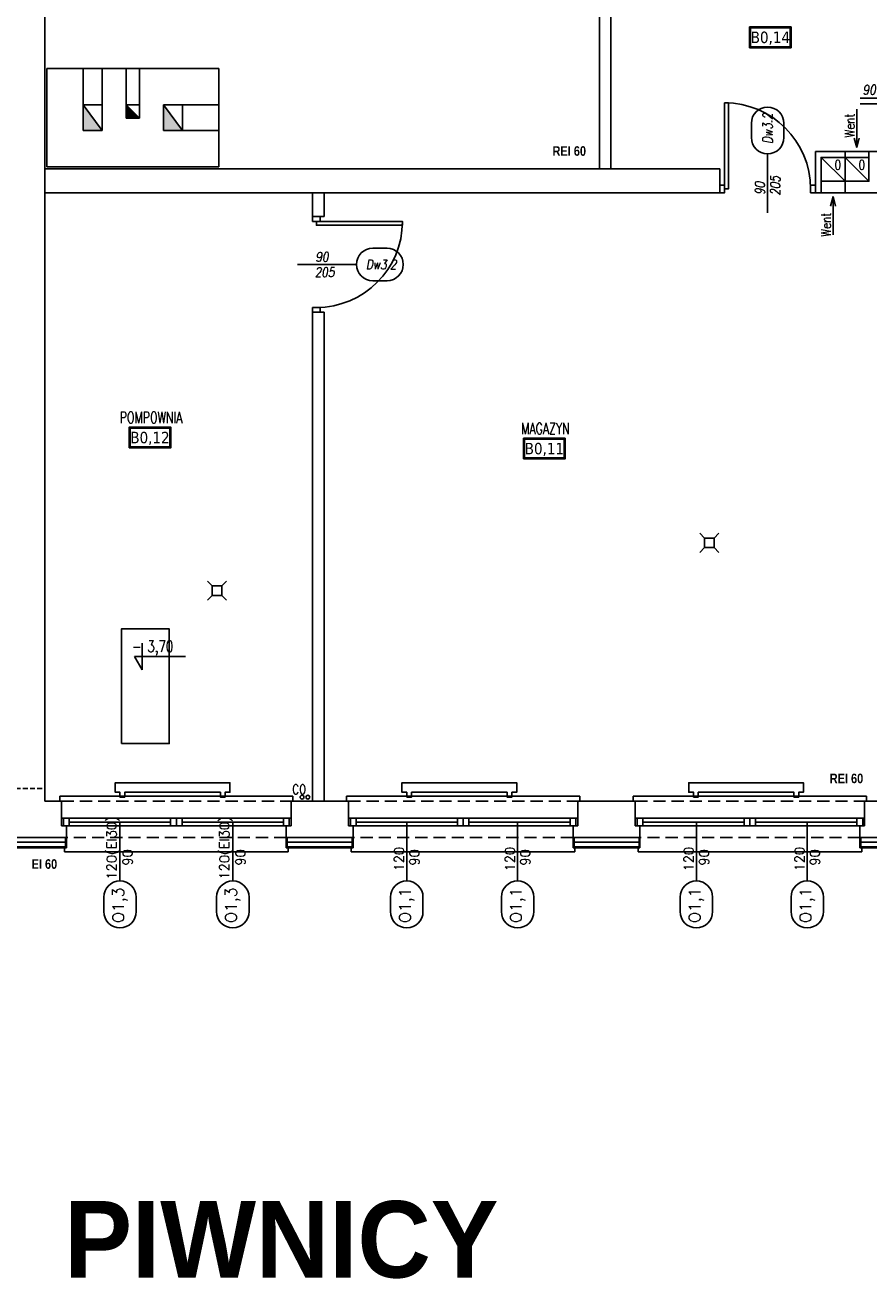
# Model space of a CAD drawing. Header units: millimetres. Extents: x 28600 to 181045, y -399112 to -163690.
# Tile 6 of 256: x 45385 to 46268, y -196083 to -194772. Entities that reach past the tile are written whole.
import ezdxf
from ezdxf.enums import TextEntityAlignment as Align

# ---------------------------------------------------------------- set-up
doc = ezdxf.new("R2010")
doc.units = ezdxf.units.MM
doc.linetypes.add('CARKOVANA', pattern=[7.5, 5, -2.5])
doc.linetypes.add('HIDDEN', pattern=[9.525, 6.35, -3.175])
doc.layers.get('0').update_dxf_attribs({"color": 8})
for name, color, linetype in [('! WYPOSAŻENIE', 8, 'Continuous'), ('!! 0_ Istn-okna', 8, 'Continuous'), ('!! 0_ Istn-sciany', 8, 'Continuous'), ('!! 0_ Istn-widok', 8, 'Continuous'), ('!! 0_ Opis', 8, 'Continuous'), ('!! 0_Istn-armatura', 8, 'Continuous'), ('!! 0_Istn-cienka', 8, 'Continuous'), ('!! 0_Istn-drzwi', 8, 'Continuous'), ('!! 0_Istn-went', 8, 'Continuous'), ('!! 0_Opis_okna', 8, 'Continuous'), ('!! 0_Opis_pom', 8, 'Continuous'), ('!! 1_ tynk zewn  - nowy', 8, 'Continuous'), ('!! 1_Wyburzenia', 8, 'CARKOVANA'), ('!! 2_ remont Ocieplenie', 8, 'ZIGZAG'), ('!! 2_drzwi opis', 8, 'Continuous')]:
    doc.layers.add(name, color=color, linetype=linetype)
doc.layers.add('!! 0_Istn-grzejniki', color=8, linetype='Continuous', plot=False)
doc.layers.add('ND', color=8, linetype='Continuous', plot=False)
doc.styles.add('50', font='ROMANS.shx', dxfattribs={"width": 0.8, "height": 10})
doc.styles.add('ARCHETYP', font='romans.shx', dxfattribs={"height": 15})
doc.styles.add('ARIAL', font='tahoma.ttf')
doc.styles.add('SIMPLEX', font='simplex.shx', dxfattribs={"width": 0.77})
doc.styles.add('STYLE10', font='arialbd.ttf')
doc.styles.add('STYLE7', font='ARIALNB.TTF')
doc.styles.add('TXT', font='simplex.shx')
doc.linetypes.add('ZIGZAG', pattern='A,0.00254,-5.08,[131,ltypeshp.shx,S=5.08,R=0,X=-5.08,Y=0],-10.16,[131,ltypeshp.shx,S=5.08,R=180,X=5.08,Y=0],-5.08', length=20.32254)

# ---------------------------------------------------------------- blocks, each defined once
blk = doc.blocks.new('A$C19D82A3D')
for points in [[(-5, 10), (-10, 15)], [(5, 10), (10, 15)], [(-5, 0), (-10, -5)], [(5, 0), (10, -5)]]:
    blk.add_lwpolyline(points)
blk.add_lwpolyline([(-5, 10), (5, 10), (5, 0), (-5, 0)], close=True)
blk = doc.blocks.new('1_ok-opis')
blk.add_line((0, 111.6), (0, 50))
for points in [[(-17, 128.6), (-17, 143.6)], [(17, 128.6), (17, 143.6)]]:
    blk.add_lwpolyline(points)
for centre, start, end in [((0, 143.6), 0, 180), ((0, 128.6), 180, 0)]:
    blk.add_arc(centre, 17, start, end)
at = {"style": 'ARCHETYP'}
for tag, height, rotation, p in [('NR', 12, 90, (0, 136.9)), ('NR', 12, 270, (0, 136.9)), ('SZEROKOŚĆ', 10, 90, (-8, 78.3)), ('WYSOKOŚĆ', 10, 270, (-8, 78.3)), ('WYSOKOŚĆ', 10, 90, (8, 78.3)), ('SZEROKOŚĆ', 10, 270, (8, 78.3))]:
    blk.add_attdef(tag, text='', height=height, rotation=rotation, dxfattribs=at).set_placement(p, align=Align.MIDDLE)

msp = doc.modelspace()

# ---------------------------------------------------------------- hatches: boundary and pattern name
at = {"layer": '!! 0_Istn-went'}
for points in [[(45445.71142, -194855.12813), (45445.71142, -194882.12813), (45465.71142, -194882.12813)], [(45504.71142, -194869.12813), (45490.71142, -194855.12813), (45490.71142, -194869.12813)], [(45529.71142, -194882.12813), (45549.71142, -194882.12813), (45529.71142, -194855.12813)]]:
    msp.add_hatch(color=256, dxfattribs=at).paths.add_polyline_path(points)

# ---------------------------------------------------------------- linework, layer by layer
at = {"layer": '!! 0_ Istn-okna'}
for points in [[(45423.21802, -195601.12813), (45663.21802, -195601.12813)], [(45423.21802, -195609.12813), (45663.21802, -195609.12813)], [(45431.21802, -195605.12813), (45537.21802, -195605.12813)], [(45549.21802, -195605.12813), (45655.21802, -195605.12813)], [(45723.21802, -195601.12813), (45963.21802, -195601.12813)], [(45723.21802, -195609.12813), (45963.21802, -195609.12813)], [(45731.21802, -195605.12813), (45837.21802, -195605.12813)], [(45849.21802, -195605.12813), (45955.21802, -195605.12813)], [(46023.21802, -195601.12813), (46263.21802, -195601.12813)], [(46023.21802, -195609.12813), (46263.21802, -195609.12813)], [(46031.21802, -195605.12813), (46137.21802, -195605.12813)], [(46149.21802, -195605.12813), (46255.21802, -195605.12813)]]:
    msp.add_lwpolyline(points, dxfattribs=at)
for points in [[(45425.21802, -195609.12813), (45431.21802, -195609.12813), (45431.21802, -195601.12813), (45425.21802, -195601.12813)], [(45537.21802, -195609.12813), (45543.21802, -195609.12813), (45543.21802, -195601.12813), (45537.21802, -195601.12813)], [(45543.21802, -195609.12813), (45549.21802, -195609.12813), (45549.21802, -195601.12813), (45543.21802, -195601.12813)], [(45655.21802, -195609.12813), (45661.21802, -195609.12813), (45661.21802, -195601.12813), (45655.21802, -195601.12813)], [(45725.21802, -195609.12813), (45731.21802, -195609.12813), (45731.21802, -195601.12813), (45725.21802, -195601.12813)], [(45837.21802, -195609.12813), (45843.21802, -195609.12813), (45843.21802, -195601.12813), (45837.21802, -195601.12813)], [(45843.21802, -195609.12813), (45849.21802, -195609.12813), (45849.21802, -195601.12813), (45843.21802, -195601.12813)], [(45955.21802, -195609.12813), (45961.21802, -195609.12813), (45961.21802, -195601.12813), (45955.21802, -195601.12813)], [(46025.21802, -195609.12813), (46031.21802, -195609.12813), (46031.21802, -195601.12813), (46025.21802, -195601.12813)], [(46137.21802, -195609.12813), (46143.21802, -195609.12813), (46143.21802, -195601.12813), (46137.21802, -195601.12813)], [(46143.21802, -195609.12813), (46149.21802, -195609.12813), (46149.21802, -195601.12813), (46143.21802, -195601.12813)], [(46255.21802, -195609.12813), (46261.21802, -195609.12813), (46261.21802, -195601.12813), (46255.21802, -195601.12813)]]:
    msp.add_lwpolyline(points, close=True, dxfattribs=at)
at = {"layer": '!! 0_ Istn-sciany'}
for points in [[(45405.71142, -194347.12813), (45405.71142, -194922.12813)], [(45985.71142, -194722.12813), (45985.71142, -194922.12813)], [(45997.71142, -194722.12813), (45997.71142, -194922.12813)], [(45407.71142, -194817.12813), (45445.71142, -194817.12813)], [(45465.71142, -194817.12813), (45490.71142, -194817.12813)], [(45504.71142, -194817.12813), (45587.71142, -194817.12813)], [(45587.71142, -194817.12813), (45587.71142, -194855.12813)], [(45587.71142, -194882.12813), (45587.71142, -194920.12813)], [(46242.71142, -194904.12813), (46211.71142, -194904.12813)], [(46211.71142, -194947.12813), (46211.71142, -194904.12813)], [(46242.71142, -194910.12813), (46242.71142, -194904.12813)], [(46279.71142, -194904.12813), (46267.71142, -194904.12813)], [(46267.71142, -194904.12813), (46267.71142, -194935.12813)], [(46242.71142, -194910.12813), (46217.71142, -194910.12813)], [(46217.71142, -194947.12813), (46217.71142, -194910.12813)], [(45405.71142, -194922.12813), (45985.71142, -194922.12813)], [(45997.71142, -194922.12813), (46111.71142, -194922.12813)], [(46111.71142, -194947.12813), (46111.71142, -194922.12813)], [(46267.71142, -194935.12813), (46242.71142, -194935.12813)], [(46242.71142, -194935.12813), (46242.71142, -194947.12813)], [(45405.71142, -194947.12813), (45685.71142, -194947.12813)], [(45405.71142, -194947.12813), (45405.71142, -195583.12813)], [(45685.71142, -194947.12813), (45685.71142, -194972.12813)], [(45697.71142, -194947.12813), (46111.71142, -194947.12813)], [(45697.71142, -194947.12813), (45697.71142, -194972.12813)], [(46211.71142, -194947.12813), (46217.71142, -194947.12813)], [(46242.71142, -194947.12813), (46280.71142, -194947.12813)], [(45685.71142, -194972.12813), (45697.71142, -194972.12813)], [(45685.71142, -195072.12813), (45697.71142, -195072.12813)], [(45685.71142, -195072.12813), (45685.71142, -195583.12813)], [(45697.71142, -195072.12813), (45697.71142, -195583.12813)], [(45405.71142, -195583.12813), (45423.21802, -195583.12813)], [(45423.21802, -195583.12813), (45423.21802, -195609.12813)], [(45663.21802, -195583.12813), (45685.71142, -195583.12813)], [(45663.21802, -195583.12813), (45663.21802, -195609.12813)], [(45697.71142, -195583.12813), (45723.21802, -195583.12813)], [(45723.21802, -195583.12813), (45723.21802, -195609.12813)], [(45963.21802, -195583.12813), (46023.21802, -195583.12813)], [(45963.21802, -195583.12813), (45963.21802, -195609.12813)], [(46023.21802, -195583.12813), (46023.21802, -195609.12813)], [(46263.21802, -195583.12813), (46280.71142, -195583.12813)], [(46263.21802, -195583.12813), (46263.21802, -195609.12813)], [(45423.21802, -195609.12813), (45428.21802, -195609.12813)], [(45428.21802, -195609.12813), (45428.21802, -195621.12813)], [(45658.21802, -195609.12813), (45663.21802, -195609.12813)], [(45658.21802, -195609.12813), (45658.21802, -195621.12813)], [(45723.21802, -195609.12813), (45728.21802, -195609.12813)], [(45728.21802, -195609.12813), (45728.21802, -195621.12813)], [(45958.21802, -195609.12813), (45963.21802, -195609.12813)], [(45958.21802, -195609.12813), (45958.21802, -195621.12813)], [(46023.21802, -195609.12813), (46028.21802, -195609.12813)], [(46028.21802, -195609.12813), (46028.21802, -195621.12813)], [(46258.21802, -195609.12813), (46263.21802, -195609.12813)], [(46258.21802, -195609.12813), (46258.21802, -195621.12813)], [(45367.71142, -195621.12813), (45428.21802, -195621.12813)], [(45658.21802, -195621.12813), (45728.21802, -195621.12813)], [(45958.21802, -195621.12813), (46028.21802, -195621.12813)], [(46258.21802, -195621.12813), (46328.21802, -195621.12813)]]:
    msp.add_lwpolyline(points, dxfattribs=at)
at = {"layer": '!! 0_ Istn-widok'}
for points in [[(45407.71142, -194817.12813), (45407.71142, -194920.12813)], [(45405.71142, -194922.12813), (45405.71142, -194947.12813)], [(45407.71142, -194920.12813), (45587.71142, -194920.12813)], [(45985.71142, -194922.12813), (45997.71142, -194922.12813)], [(45685.71142, -194947.12813), (45697.71142, -194947.12813)], [(45421.21802, -195578.12813), (45665.21802, -195578.12813)], [(45421.21802, -195583.12813), (45421.21802, -195578.12813)], [(45665.21802, -195583.12813), (45665.21802, -195578.12813)], [(45685.71142, -195583.12813), (45697.71142, -195583.12813)], [(45721.21802, -195578.12813), (45965.21802, -195578.12813)], [(45721.21802, -195583.12813), (45721.21802, -195578.12813)], [(45965.21802, -195583.12813), (45965.21802, -195578.12813)], [(46021.21802, -195578.12813), (46265.21802, -195578.12813)], [(46021.21802, -195583.12813), (46021.21802, -195578.12813)], [(46265.21802, -195583.12813), (46265.21802, -195578.12813)], [(45426.21802, -195631.12813), (45426.21802, -195636.12813)], [(45660.21802, -195636.12813), (45426.21802, -195636.12813)], [(45660.21802, -195631.12813), (45660.21802, -195636.12813)], [(45726.21802, -195631.12813), (45726.21802, -195636.12813)], [(45960.21802, -195636.12813), (45726.21802, -195636.12813)], [(45960.21802, -195631.12813), (45960.21802, -195636.12813)], [(46026.21802, -195631.12813), (46026.21802, -195636.12813)], [(46260.21802, -195636.12813), (46026.21802, -195636.12813)], [(46260.21802, -195631.12813), (46260.21802, -195636.12813)]]:
    msp.add_lwpolyline(points, dxfattribs=at)
at = {"layer": '!! 0_ Opis'}
for points in [[(45507.41122, -195417.96095), (45507.41122, -195445.96272)], [(45507.41122, -195445.96272), (45499.32781, -195431.96183)], [(45499.32781, -195431.96183), (45552.76201, -195431.96183)]]:
    msp.add_lwpolyline(points, dxfattribs=at)
at = {"layer": '!! 0_Istn-armatura'}
msp.add_lwpolyline([(45485.71142, -195523.12813), (45535.71142, -195523.12813), (45535.71142, -195403.12813), (45485.71142, -195403.12813)], close=True, dxfattribs=at)
for centre in [(45674.71142, -195579.12813), (45680.71142, -195579.12813)]:
    msp.add_circle(centre, 2, dxfattribs=at)
at = {"layer": '!! 0_Istn-cienka', "linetype": 'HIDDEN', "ltscale": 2}
for points in [[(45423.21802, -195583.12813), (45663.21802, -195583.12813)], [(45723.21802, -195583.12813), (45963.21802, -195583.12813)], [(46023.21802, -195583.12813), (46263.21802, -195583.12813)], [(45658.21802, -195621.12813), (45428.21802, -195621.12813)], [(45958.21802, -195621.12813), (45728.21802, -195621.12813)], [(46258.21802, -195621.12813), (46028.21802, -195621.12813)]]:
    msp.add_lwpolyline(points, dxfattribs=at)
at = {"layer": '!! 0_Istn-drzwi'}
for points in [[(46258.71142, -194848.12809), (46308.71142, -194848.12809)], [(46258.71142, -194854.12813), (46308.71142, -194854.12813)], [(46161.71142, -194918.12813), (46161.71142, -194968.12813)]]:
    msp.add_lwpolyline(points, dxfattribs=at)
for points in [[(46120.71142, -194853.12813), (46120.71142, -194943.12813), (46116.71142, -194943.12813), (46116.71142, -194853.12813)], [(46116.71142, -194939.12813), (46111.71142, -194939.12813), (46111.71142, -194947.12813), (46116.71142, -194947.12813)], [(46206.71142, -194939.12813), (46211.71142, -194939.12813), (46211.71142, -194947.12813), (46206.71142, -194947.12813)], [(45693.71142, -194977.12813), (45693.71142, -194972.12813), (45685.71142, -194972.12813), (45685.71142, -194977.12813)], [(45779.71142, -194981.12813), (45689.71142, -194981.12813), (45689.71142, -194977.12813), (45779.71142, -194977.12813)], [(45693.71142, -195067.12813), (45693.71142, -195072.12813), (45685.71142, -195072.12813), (45685.71142, -195067.12813)]]:
    msp.add_lwpolyline(points, close=True, dxfattribs=at)
for centre, start, end in [((46116.71142, -194943.12813), 0.00000004, 90.00000004), ((45689.71142, -194977.12813), 270.00000004, 0.00000004)]:
    msp.add_arc(centre, 90, start, end, dxfattribs=at)
at = {"layer": '!! 0_Istn-grzejniki'}
for points in [[(45484.21802, -195578.96925), (45484.21802, -195573.96925), (45479.21802, -195573.96925), (45479.21802, -195563.96925), (45599.21802, -195563.96925), (45599.21802, -195573.96925), (45594.21802, -195573.96925), (45594.21802, -195578.96925), (45589.21802, -195578.96925), (45589.21802, -195573.96925), (45489.21802, -195573.96925), (45489.21802, -195578.96925)], [(45784.21802, -195578.96925), (45784.21802, -195573.96925), (45779.21802, -195573.96925), (45779.21802, -195563.96925), (45899.21802, -195563.96925), (45899.21802, -195573.96925), (45894.21802, -195573.96925), (45894.21802, -195578.96925), (45889.21802, -195578.96925), (45889.21802, -195573.96925), (45789.21802, -195573.96925), (45789.21802, -195578.96925)], [(46084.21802, -195578.96925), (46084.21802, -195573.96925), (46079.21802, -195573.96925), (46079.21802, -195563.96925), (46199.21802, -195563.96925), (46199.21802, -195573.96925), (46194.21802, -195573.96925), (46194.21802, -195578.96925), (46189.21802, -195578.96925), (46189.21802, -195573.96925), (46089.21802, -195573.96925), (46089.21802, -195578.96925)]]:
    msp.add_lwpolyline(points, close=True, dxfattribs=at)
at = {"layer": '!! 0_Istn-went'}
for points in [[(45445.71142, -194855.12813), (45445.71142, -194817.12813)], [(45465.71142, -194817.12813), (45445.71142, -194817.12813)], [(45465.71142, -194855.12813), (45465.71142, -194817.12813)], [(45490.71142, -194855.12813), (45490.71142, -194817.12813)], [(45490.71142, -194817.12813), (45504.71142, -194817.12813)], [(45504.71142, -194855.12813), (45504.71142, -194817.12813)], [(45445.71142, -194855.12813), (45465.71142, -194855.12813)], [(45445.71142, -194855.12813), (45445.71142, -194882.12813)], [(45445.71142, -194855.12813), (45465.71142, -194882.12813)], [(45465.71142, -194855.12813), (45465.71142, -194882.12813)], [(45490.71142, -194855.12813), (45504.71142, -194855.12813)], [(45490.71142, -194855.12813), (45490.71142, -194869.12813)], [(45490.71142, -194855.12813), (45504.71142, -194869.12813)], [(45504.71142, -194855.12813), (45504.71142, -194869.12813)], [(45529.71142, -194855.12813), (45549.71142, -194855.12813)], [(45529.71142, -194855.12813), (45529.71142, -194882.12813)], [(45529.71142, -194855.12813), (45549.71142, -194882.12813)], [(45549.71142, -194855.12813), (45549.71142, -194882.12813)], [(45549.71142, -194855.12813), (45587.71142, -194855.12813)], [(45587.71142, -194855.12813), (45587.71142, -194882.12813)], [(46254.964, -194859.90511), (46254.964, -194899.95164)], [(45490.71142, -194869.12813), (45504.71142, -194869.12813)], [(45445.71142, -194882.12813), (45465.71142, -194882.12813)], [(45529.71142, -194882.12813), (45549.71142, -194882.12813)], [(45549.71142, -194882.12813), (45587.71142, -194882.12813)], [(46254.964, -194899.95164), (46252.2845, -194889.95164)], [(46254.964, -194899.95164), (46257.64349, -194889.95164)], [(46242.71142, -194904.12813), (46267.71142, -194904.12813)], [(46217.71142, -194910.12813), (46242.71142, -194935.12813)], [(46242.71142, -194910.12813), (46267.71142, -194935.12813)], [(46242.71142, -194947.12813), (46217.71142, -194947.12813)], [(46230.21142, -194951.18006), (46227.53193, -194961.18006)], [(46230.21142, -194991.22659), (46230.21142, -194951.18006)], [(46230.21142, -194951.18006), (46232.89092, -194961.18006)]]:
    msp.add_lwpolyline(points, dxfattribs=at)
for points in [[(46217.71142, -194935.12813), (46242.71142, -194935.12813), (46242.71142, -194910.12813), (46217.71142, -194910.12813)], [(46242.71142, -194935.12813), (46267.71142, -194935.12813), (46267.71142, -194910.12813), (46242.71142, -194910.12813)]]:
    msp.add_lwpolyline(points, close=True, dxfattribs=at)
at = {"layer": '!! 0_Opis_pom', "ltscale": 0.7}
for points in [[(46142.84809, -194795.48551), (46186.36809, -194795.48551), (46186.36809, -194773.72551), (46142.84809, -194773.72551)], [(46143.93609, -194794.39751), (46185.28009, -194794.39751), (46185.28009, -194774.81351), (46143.93609, -194774.81351)], [(45493.84595, -195213.94918), (45537.36595, -195213.94918), (45537.36595, -195192.18918), (45493.84595, -195192.18918)], [(45494.93395, -195212.86118), (45536.27795, -195212.86118), (45536.27795, -195193.27718), (45494.93395, -195193.27718)], [(45906.418, -195225.48621), (45949.938, -195225.48621), (45949.938, -195203.72621), (45906.418, -195203.72621)], [(45907.506, -195224.39821), (45948.85, -195224.39821), (45948.85, -195204.81421), (45907.506, -195204.81421)]]:
    msp.add_lwpolyline(points, close=True, dxfattribs=at)
at = {"layer": '!! 1_ tynk zewn  - nowy'}
for points in [[(45427.21802, -195621.12813), (45427.21802, -195632.12813)], [(45428.21802, -195621.12813), (45428.21802, -195632.12813)], [(45658.21802, -195621.12813), (45658.21802, -195632.12813)], [(45659.21802, -195621.12813), (45659.21802, -195632.12813)], [(45727.21802, -195621.12813), (45727.21802, -195632.12813)], [(45728.21802, -195621.12813), (45728.21802, -195632.12813)], [(45958.21802, -195621.12813), (45958.21802, -195632.12813)], [(45959.21802, -195621.12813), (45959.21802, -195632.12813)], [(46027.21802, -195621.12813), (46027.21802, -195632.12813)], [(46028.21802, -195621.12813), (46028.21802, -195632.12813)], [(46258.21802, -195621.12813), (46258.21802, -195632.12813)], [(46259.21802, -195621.12813), (46259.21802, -195632.12813)], [(45428.21802, -195631.12813), (45282.71142, -195631.12813)], [(45428.21802, -195632.12813), (45282.71142, -195632.12813)], [(45728.21802, -195631.12813), (45658.21802, -195631.12813)], [(45728.21802, -195632.12813), (45658.21802, -195632.12813)], [(46028.21802, -195631.12813), (45958.21802, -195631.12813)], [(46028.21802, -195632.12813), (45958.21802, -195632.12813)], [(46328.21802, -195631.12813), (46258.21802, -195631.12813)], [(46328.21802, -195632.12813), (46258.21802, -195632.12813)]]:
    msp.add_lwpolyline(points, dxfattribs=at)
at = {"layer": '!! 1_Wyburzenia'}
msp.add_lwpolyline([(45367.71142, -195570.12813), (45405.71142, -195570.12813)], dxfattribs=at)
at = {"layer": '!! 2_ remont Ocieplenie', "linetype": 'ZIGZAG', "ltscale": 0.75}
for points in [[(45428.21802, -195626.12813), (45282.71142, -195626.12813)], [(45728.21802, -195626.12813), (45658.21802, -195626.12813)], [(46028.21802, -195626.12813), (45958.21802, -195626.12813)], [(46328.21802, -195626.12813), (46258.21802, -195626.12813)]]:
    msp.add_lwpolyline(points, dxfattribs=at)

# ---------------------------------------------------------------- block references
at = {"layer": '!! 0_Istn-armatura', "xscale": -1, "rotation": 270}
for p in [(46095.71142, -195313.12813), (45580.71142, -195363.12813)]:
    msp.add_blockref('A$C19D82A3D', p, dxfattribs=at)
at = {"layer": '!! 0_Opis_okna'}
ref = msp.add_blockref('1_ok-opis', (45484.21802, -195555.12813), dxfattribs=dict(at, rotation=180))
ref.add_attrib('SZEROKOŚĆ', '120(EI30)', dxfattribs={"layer": '0', "height": 10, "rotation": 90, "style": 'ARCHETYP'}).set_placement((45476.21802, -195632.06509), align=Align.MIDDLE)
ref.add_attrib('WYSOKOŚĆ', '90', dxfattribs={"layer": '0', "height": 10, "rotation": 90, "style": 'ARCHETYP'}).set_placement((45492.21802, -195642.07509), align=Align.MIDDLE)
ref.add_attrib('NR', 'O1,3', dxfattribs={"layer": '0', "height": 12, "rotation": 90, "style": 'ARCHETYP'}).set_placement((45484.21802, -195692.02958), align=Align.MIDDLE)
ref = msp.add_blockref('1_ok-opis', (45602.21802, -195555.12813), dxfattribs=dict(at, rotation=180))
ref.add_attrib('SZEROKOŚĆ', '120(EI30)', dxfattribs={"layer": '0', "height": 10, "rotation": 90, "style": 'ARCHETYP'}).set_placement((45594.21802, -195632.06509), align=Align.MIDDLE)
ref.add_attrib('WYSOKOŚĆ', '90', dxfattribs={"layer": '0', "height": 10, "rotation": 90, "style": 'ARCHETYP'}).set_placement((45610.21802, -195642.07509), align=Align.MIDDLE)
ref.add_attrib('NR', 'O1,3', dxfattribs={"layer": '0', "height": 12, "rotation": 90, "style": 'ARCHETYP'}).set_placement((45602.21802, -195692.02958), align=Align.MIDDLE)
ref = msp.add_blockref('1_ok-opis', (45784.21802, -195555.12813), dxfattribs=dict(at, rotation=180))
ref.add_attrib('SZEROKOŚĆ', '120', dxfattribs={"layer": '0', "height": 10, "rotation": 90, "style": 'ARCHETYP'}).set_placement((45776.21802, -195643.84854), align=Align.MIDDLE)
ref.add_attrib('WYSOKOŚĆ', '90', dxfattribs={"layer": '0', "height": 10, "rotation": 90, "style": 'ARCHETYP'}).set_placement((45792.21802, -195642.07509), align=Align.MIDDLE)
ref.add_attrib('NR', 'O1,1', dxfattribs={"layer": '0', "height": 12, "rotation": 90, "style": 'ARCHETYP'}).set_placement((45784.21802, -195692.02958), align=Align.MIDDLE)
ref = msp.add_blockref('1_ok-opis', (45900.21802, -195555.12813), dxfattribs=dict(at, rotation=180))
ref.add_attrib('SZEROKOŚĆ', '120', dxfattribs={"layer": '0', "height": 10, "rotation": 90, "style": 'ARCHETYP'}).set_placement((45892.21802, -195643.84854), align=Align.MIDDLE)
ref.add_attrib('WYSOKOŚĆ', '90', dxfattribs={"layer": '0', "height": 10, "rotation": 90, "style": 'ARCHETYP'}).set_placement((45908.21802, -195642.07509), align=Align.MIDDLE)
ref.add_attrib('NR', 'O1,1', dxfattribs={"layer": '0', "height": 12, "rotation": 90, "style": 'ARCHETYP'}).set_placement((45900.21802, -195692.02958), align=Align.MIDDLE)
ref = msp.add_blockref('1_ok-opis', (46087.21802, -195555.12813), dxfattribs=dict(at, rotation=180))
ref.add_attrib('SZEROKOŚĆ', '120', dxfattribs={"layer": '0', "height": 10, "rotation": 90, "style": 'ARCHETYP'}).set_placement((46079.21802, -195643.84854), align=Align.MIDDLE)
ref.add_attrib('WYSOKOŚĆ', '90', dxfattribs={"layer": '0', "height": 10, "rotation": 90, "style": 'ARCHETYP'}).set_placement((46095.21802, -195642.07509), align=Align.MIDDLE)
ref.add_attrib('NR', 'O1,1', dxfattribs={"layer": '0', "height": 12, "rotation": 90, "style": 'ARCHETYP'}).set_placement((46087.21802, -195692.02958), align=Align.MIDDLE)
ref = msp.add_blockref('1_ok-opis', (46203.21802, -195555.12813), dxfattribs=dict(at, rotation=180))
ref.add_attrib('SZEROKOŚĆ', '120', dxfattribs={"layer": '0', "height": 10, "rotation": 90, "style": 'ARCHETYP'}).set_placement((46195.21802, -195643.84854), align=Align.MIDDLE)
ref.add_attrib('WYSOKOŚĆ', '90', dxfattribs={"layer": '0', "height": 10, "rotation": 90, "style": 'ARCHETYP'}).set_placement((46211.21802, -195642.07509), align=Align.MIDDLE)
ref.add_attrib('NR', 'O1,1', dxfattribs={"layer": '0', "height": 12, "rotation": 90, "style": 'ARCHETYP'}).set_placement((46203.21802, -195692.02958), align=Align.MIDDLE)
at = {"layer": '!! 2_drzwi opis'}
ref = msp.add_blockref('1_ok-opis', (46208.71104, -194848.12809), dxfattribs=dict(at, xscale=-1, rotation=269.9999963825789))
ref.add_attrib('WYSOKOŚĆ', '90 (EI30)', dxfattribs={"layer": '0', "height": 10, "rotation": 359.99999638, "style": '50', "oblique": 10, "width": 0.8}).set_placement((46287.00189, -194840.12809), align=Align.MIDDLE)
ref.add_attrib('SZEROKOŚĆ', '205', dxfattribs={"layer": '0', "height": 10, "rotation": 359.99999638, "style": '50', "oblique": 10, "width": 0.8}).set_placement((46287.00189, -194856.12809), align=Align.MIDDLE)
ref.add_attrib('NR', 'Dw1.1', dxfattribs={"layer": '0', "height": 10, "rotation": 359.99999638, "style": '50', "oblique": 10, "width": 0.8}).set_placement((46348.36604, -194848.12809), align=Align.MIDDLE)
ref = msp.add_blockref('1_ok-opis', (46161.71142, -195018.12813), dxfattribs=dict(at, xscale=-1, rotation=359.9999963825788))
ref.add_attrib('WYSOKOŚĆ', '90 ', dxfattribs={"layer": '0', "height": 10, "rotation": 89.99999638, "style": '50', "oblique": 10, "width": 0.8}).set_placement((46153.71143, -194939.83728), align=Align.MIDDLE)
ref.add_attrib('SZEROKOŚĆ', '205', dxfattribs={"layer": '0', "height": 10, "rotation": 89.99999638, "style": '50', "oblique": 10, "width": 0.8}).set_placement((46169.71143, -194939.83728), align=Align.MIDDLE)
ref.add_attrib('NR', 'Dw3.2', dxfattribs={"layer": '0', "height": 10, "rotation": 89.99999638, "style": '50', "oblique": 10, "width": 0.8}).set_placement((46161.71143, -194879.92099), align=Align.MIDDLE)
ref = msp.add_blockref('1_ok-opis', (45620.01403, -195022.12813), dxfattribs=dict(at, xscale=-1, rotation=269.9999963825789))
ref.add_attrib('WYSOKOŚĆ', '90 ', dxfattribs={"layer": '0', "height": 10, "rotation": 359.99999638, "style": '50', "oblique": 10, "width": 0.8}).set_placement((45698.30489, -195014.12813), align=Align.MIDDLE)
ref.add_attrib('SZEROKOŚĆ', '205', dxfattribs={"layer": '0', "height": 10, "rotation": 359.99999638, "style": '50', "oblique": 10, "width": 0.8}).set_placement((45698.30489, -195030.12813), align=Align.MIDDLE)
ref.add_attrib('NR', 'Dw3.2', dxfattribs={"layer": '0', "height": 10, "rotation": 359.99999638, "style": '50', "oblique": 10, "width": 0.8}).set_placement((45757.53125, -195022.12813), align=Align.MIDDLE)

# ---------------------------------------------------------------- texts
at = {"layer": '! WYPOSAŻENIE', "color": 20, "true_color": 0xf65c09, "char_height": 10, "attachment_point": 1, "style": 'STYLE7'}
for s, insert in [('REI 60', (45936.72102, -194898.48851)), ('REI 60', (46226.72102, -195554.48851)), ('EI 60', (45391.76596, -195643.97639))]:
    msp.add_mtext_dynamic_manual_height_columns(s, width=58.1261145, gutter_width=75, heights=[0], dxfattribs=dict(at, insert=insert))
at = {"layer": '!! 0_ Opis', "style": 'SIMPLEX', "width": 0.75}
msp.add_text('- 3,70', height=12, dxfattribs=at).set_placement((45496.72377, -195427.38372))
at = {"layer": '!! 0_Istn-armatura', "style": 'ARCHETYP', "width": 0.8}
msp.add_text('CO', height=10, rotation=0.00000004, dxfattribs=at).set_placement((45664.36084, -195575.94613))
at = {"layer": '!! 0_Istn-went', "style": 'ARCHETYP', "width": 0.8}
for s, rotation, p in [('Went', 89.99999996, (46252.63377, -194889.28189)), ('0', 0.00000004, (46231.87286, -194922.9506)), ('0', 0.00000004, (46256.87286, -194922.9506)), ('Went', 89.99999996, (46227.8812, -194993.01347))]:
    msp.add_text(s, height=10, rotation=rotation, dxfattribs=at).set_placement(p)
at = {"layer": '!! 0_Opis_pom', "ltscale": 0.7, "style": 'TXT', "width": 0.7}
for s, p in [('POMPOWNIA', (45516.72109, -195188.14287)), ('MAGAZYN', (45929.29313, -195199.6799))]:
    msp.add_text(s, height=12, dxfattribs=at).set_placement(p, align=Align.CENTER)
at = {"layer": '!! 0_Opis_pom', "ltscale": 0.7, "style": 'ARIAL'}
for tag, p in [('B0,14', (46164.60809, -194784.60551)), ('B0,12', (45515.60595, -195203.06918)), ('B0,11', (45928.178, -195214.60621))]:
    msp.add_attdef(tag, text='', height=11.968, dxfattribs=at).set_placement(p, align=Align.MIDDLE_CENTER)
at = {"layer": 'ND', "style": 'STYLE10', "width": 0.95}
msp.add_text('RZUT  PIWNICY', height=80, dxfattribs=at).set_placement((45084.02064, -196081.38063))

doc.saveas('drawing.dxf')
